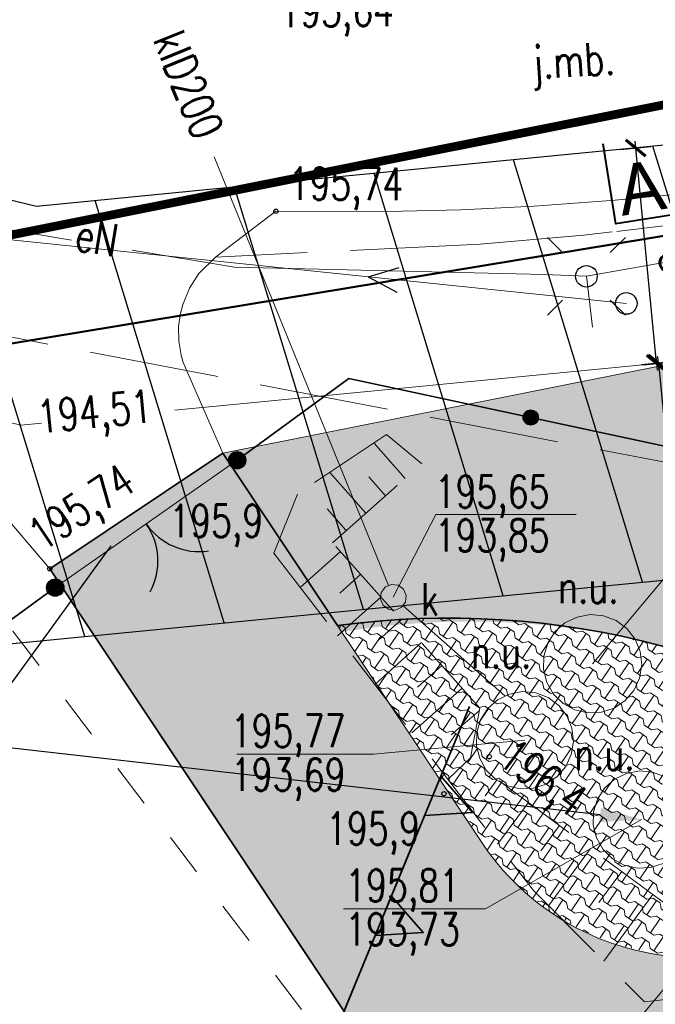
# Model space of a CAD drawing. Header units: centimetres. Extents: x 7405971 to 7406611, y 5745066 to 5745352.
# Tile 8 of 20: x 7406023 to 7406037, y 5745286 to 5745308. Entities that reach past the tile are written whole.
import ezdxf
from ezdxf import colors
from ezdxf.entities.mleader import LeaderData, LeaderLine
from ezdxf.enums import TextEntityAlignment as Align
from ezdxf.math import Vec2, Vec3

# ---------------------------------------------------------------- set-up
doc = ezdxf.new("R2010")
doc.units = ezdxf.units.CM
doc.header["$LTSCALE"] = 2
doc.header["$MEASUREMENT"] = 0
for name, pattern in [('0', [1.5, 1, -0.5]), ('1053', [2, 1.5, -0.5]), ('2', [2, 1.5, -0.5]), ('2217', [2, 1.5, -0.5]), ('2218', [1, 0.5, -0.5]), ('3901', [0]), ('5102', [0]), ('DOT2', [3.175, 0, -3.175]), ('PHANTOM2', [1.25, 0.625, -0.125, 0.125, -0.125, 0.125, -0.125])]:
    doc.linetypes.add(name, pattern=pattern)
for name, color, linetype, lineweight in [('A-TEREN', 7, 'Continuous', 13), ('PROJ_RZĘDNE', 7, 'Continuous', 25), ('TEREN', 250, 'Continuous', 13), ('ZJAZD', 10, 'Continuous', 9)]:
    doc.layers.add(name, color=color, linetype=linetype, lineweight=lineweight)
for name, color, linetype in [('BRAMA', 42, 'Continuous'), ('DZIALKI', 98, 'Continuous'), ('ENERGIA', 10, 'Continuous'), ('ENERGIA-OPIS', 10, 'Continuous'), ('GAZ', 50, 'Continuous'), ('GAZ-OPIS', 7, 'Continuous'), ('JEZDNIA', 7, '1053'), ('JEZDNIA-OPIS', 7, '2'), ('KANALIZACJA', 36, 'Continuous'), ('KANALIZACJA-OPIS', 38, 'Continuous'), ('KONTURY', 98, '2217'), ('LATARNIE', 1, 'Continuous'), ('MDCP_nowa', 7, 'Continuous'), ('MPZP', 70, 'Continuous'), ('PLOT', 48, '3901'), ('PROJ_RZEDNE', 7, 'Continuous'), ('RZEDNE', 7, 'Continuous'), ('SKARPA', 201, 'Continuous'), ('SLUPY', 1, 'Continuous'), ('STUDZIENKA', 98, 'Continuous'), ('UZYTKI', 98, '2218'), ('WASY-ENERGIA', 1, 'Continuous'), ('WLAZ_OKRAGLY', 42, 'Continuous')]:
    doc.layers.add(name, color=color, linetype=linetype)
doc.styles.add('0.9 mm', font='arial.ttf', dxfattribs={"height": 1.45})
doc.styles.add('RomanS', font='romans.shx', dxfattribs={"width": 0.75})
doc.styles.get("Standard").update_dxf_attribs({"font": 'ic-simplex.shx', "width": 0.8})
doc.styles.add('STYL1', font='SIMPLEX.SHX', dxfattribs={"width": 0.8})
doc.styles.add('STYL_ARIAL', font='simplex', dxfattribs={"width": 0.75, "oblique": 0.1})
doc.dimstyles.new('Mapa500', dxfattribs={"dimtxt": 0.9, "dimasz": 0.006999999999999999, "dimexe": 0.3, "dimexo": 0, "dimgap": 0.3, "dimtad": 1, "dimrnd": 0.01, "dimzin": 9, "dimtxsty": 'RomanS', "dimblk": 'ZASIECZKA POMOCNICZA', "dimcen": 0.25, "dimclrd": 3, "dimclre": 256, "dimclrt": 256, "dimadec": 0, "dimazin": 2, "dimtp": 5, "dimtfac": 1, "dimtofl": 0, "dimtmove": 0, "dimatfit": 3, "dimfxl": 1, "dimtolj": 1, "dimtzin": 0, "dimlwe": 5, "dimarcsym": 0})

# ---------------------------------------------------------------- blocks, each defined once
blk = doc.blocks.new('*U15')
at = {"color": 70, "lineweight": 35}
for points in [[(1.738124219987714, -5.300596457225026e-05), (2.230745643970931, 0.9998787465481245), (2.723089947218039, -0.0001894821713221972)], [(4.738124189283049, -0.0004686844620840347), (5.23074561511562, 0.9994630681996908), (5.723089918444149, -0.0006051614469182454)], [(0, 0), (9.280399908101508, 5.595524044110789e-14)], [(2.999999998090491, 2.486899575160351e-14), (12.280399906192, 8.08242361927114e-14)], [(5.999999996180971, 4.174438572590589e-14), (15.28039990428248, 9.325873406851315e-14)]]:
    blk.add_lwpolyline(points, dxfattribs=at)
blk = doc.blocks.new('ZASIECZKA POMOCNICZA')
for p, q in [((0, 50), (0, -50)), ((-22.5, 0), (22.5, 0))]:
    blk.add_line(p, q)
at = {"const_width": 10}
blk.add_lwpolyline([(-30.0520382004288, -30.0520382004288), (30.0520382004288, 30.0520382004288)], dxfattribs=at)
blk = doc.blocks.new('*D76')
at = {"layer": 'MPZP', "linetype": 'DOT2', "lineweight": 5}
for p, q in [((7406037.219370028, 5745305.48210384), (7406036.707431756, 5745305.43224823)), ((7406037.704000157, 5745300.505718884), (7406037.192061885, 5745300.455863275))]:
    blk.add_line(p, q, dxfattribs=at)
at = {"layer": 'MPZP', "color": 3, "lineweight": -2}
blk.add_line((7406037.489970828, 5745300.491908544), (7406037.006697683, 5745305.45435942), dxfattribs=at)
at = {"layer": 'MPZP', "color": 3, "lineweight": -2, "xscale": 0.006999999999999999, "yscale": 0.006999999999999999, "zscale": 0.006999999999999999}
for p, rotation in [((7406037.006019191, 5745305.461326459), 95.56226570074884), ((7406037.49064932, 5745300.484941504), 275.5622657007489)]:
    blk.add_blockref('ZASIECZKA POMOCNICZA', p, dxfattribs=dict(at, rotation=rotation))
at = {"layer": 'MPZP', "insert": (7406038.017068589, 5745302.817195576), "char_height": 0.9, "attachment_point": 5, "rotation": 275.56226570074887, "style": 'RomanS'}
blk.add_mtext('\\A1;5', dxfattribs=at)
blk = doc.blocks.new('*D77')
at = {"layer": 'MPZP', "linetype": 'DOT2', "lineweight": 5}
for p, q in [((7406037.531941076, 5745300.488962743), (7406037.830528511, 5745300.518040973)), ((7406038.016585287, 5745295.512433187), (7406038.315172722, 5745295.541511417))]:
    blk.add_line(p, q, dxfattribs=at)
at = {"layer": 'MPZP', "color": 3, "lineweight": -2}
blk.add_line((7406037.532619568, 5745300.481995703), (7406038.015906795, 5745295.519400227), dxfattribs=at)
at = {"layer": 'MPZP', "color": 3, "lineweight": -2, "xscale": 0.006999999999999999, "yscale": 0.006999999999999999, "zscale": 0.006999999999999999}
for p, rotation in [((7406037.531941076, 5745300.488962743), 95.56226569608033), ((7406038.016585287, 5745295.512433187), 275.5622656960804)]:
    blk.add_blockref('ZASIECZKA POMOCNICZA', p, dxfattribs=dict(at, rotation=rotation))
at = {"layer": 'MPZP', "insert": (7406038.52073177, 5745298.07339354), "char_height": 0.9, "attachment_point": 5, "rotation": 275.5622656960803, "style": 'RomanS'}
blk.add_mtext('\\A1;5', dxfattribs=at)
blk = doc.blocks.new('OTOB')
at = {"color": 0}
for centre, start, end in [((-1.5, 0), 0, 63.26058), ((1.5, 0), 116.73942, 180)]:
    blk.add_arc(centre, 1.5, start, end, dxfattribs=at)
blk = doc.blocks.new('KOGR')
at = {"color": 0}
for radius in [0.2, 0.18, 0.16, 0.14, 0.12, 0.1, 0.08, 0.06, 0.04, 0.02]:
    blk.add_circle((0, 0), radius, dxfattribs=at)
blk = doc.blocks.new('SUPP')
at = {"color": 0}
blk.add_circle((0, 0), 0.25, dxfattribs=at)
blk = doc.blocks.new('SUEO')
at = {"color": 0}
for p, q in [((-0.9, 0.9), (-0.55, 0.55)), ((0.9, 0.9), (0.55, 0.55)), ((-0.9, -0.9), (-0.55, -0.55)), ((0.9, -0.9), (0.55, -0.55))]:
    blk.add_line(p, q, dxfattribs=at)
blk.add_circle((0, 0), 0.25, dxfattribs=at)
blk = doc.blocks.new('OTRS')
at = {"color": 0}
blk.add_circle((0, 0), 0.05, dxfattribs=at)
blk = doc.blocks.new('A$7E8815FB1995')
at = {"layer": 'BRAMA', "color": 7, "lineweight": 18}
blk.add_line((-76.41199999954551, -4.696000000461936), (-72.20700000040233, -1.752000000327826), dxfattribs=at)
at = {"layer": 'DZIALKI', "color": 7, "lineweight": 18}
blk.add_line((-83.45999999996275, 2.25), (-53.50999999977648, 8.21999999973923), dxfattribs=at)
at = {"layer": 'ENERGIA', "color": 1, "lineweight": 18}
for p, q in [((-76.03440000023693, 3.334999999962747), (-79.32299999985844, 3.883799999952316)), ((-72.2652000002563, 2.706100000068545), (-74.63140000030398, 3.100899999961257)), ((-61.32540000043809, 2.992300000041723), (-64.13339999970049, 2.496700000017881)), ((-65.1058999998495, 2.535500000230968), (-72.2652000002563, 2.706100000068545)), ((-64.13339999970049, 2.496700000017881), (-65.1058999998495, 2.535500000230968)), ((-64.13339999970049, 2.496700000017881), (-63.99340000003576, 1.324599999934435))]:
    blk.add_line(p, q, dxfattribs=at)
at = {"layer": 'GAZ', "color": 56, "lineweight": 18}
for p, q in [((-101.6198000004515, 4.941700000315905), (-77.19799999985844, -0.9456000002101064)), ((-73.64450000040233, -0.5994999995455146), (-61.43470000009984, 0.5895999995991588)), ((-77.19799999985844, -0.9456000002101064), (-76.72680000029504, -0.8996999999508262))]:
    blk.add_line(p, q, dxfattribs=at)
at = {"layer": 'JEZDNIA', "color": 7, "linetype": '2', "lineweight": 18}
for p, q in [((-61.57459999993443, 4.443300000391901), (-63.4663000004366, 4.255699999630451)), ((-65.34040000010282, 4.118200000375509), (-67.02560000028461, 4.034599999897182)), ((-63.4663000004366, 4.255699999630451), (-65.34040000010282, 4.118200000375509)), ((-71.30999999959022, 4), (-72.70999999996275, 2.940000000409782)), ((-68.7402999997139, 3.991399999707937), (-71.30999999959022, 4)), ((-67.02560000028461, 4.034599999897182), (-68.7402999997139, 3.991399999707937)), ((-60.45449999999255, 3.891999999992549), (-63.53699999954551, 3.520600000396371)), ((-76.54000000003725, -4.259999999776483), (-83.26999999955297, 3.629999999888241)), ((-64.20000000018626, 3.450000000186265), (-66.58949999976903, 3.239500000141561)), ((-63.53699999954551, 3.520600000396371), (-64.20000000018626, 3.450000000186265)), ((-66.58949999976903, 3.239500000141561), (-72.70999999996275, 2.940000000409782)), ((-72.70999999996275, 2.940000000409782), (-73.09020000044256, 2.560300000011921)), ((-73.09020000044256, 2.560300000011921), (-73.30999999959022, 2.21999999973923)), ((-73.30999999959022, 2.21999999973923), (-73.4711999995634, 1.824099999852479)), ((-73.4711999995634, 1.824099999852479), (-73.52770000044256, 1.598199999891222)), ((-73.52770000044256, 1.598199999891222), (-73.56070000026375, 1.333599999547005)), ((-73.56070000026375, 1.333599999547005), (-73.55379999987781, 1.002199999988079)), ((-73.55379999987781, 1.002199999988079), (-73.498399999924, 0.6721999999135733)), ((-73.498399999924, 0.6721999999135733), (-73.45100000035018, 0.5061999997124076)), ((-73.45100000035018, 0.5061999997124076), (-72.54000000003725, -1.589999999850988)), ((-72.54000000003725, -1.589999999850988), (-76.54000000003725, -4.259999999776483))]:
    blk.add_line(p, q, dxfattribs=at)
at = {"layer": 'KANALIZACJA', "color": 34, "lineweight": 18}
for p, q in [((-72.74129999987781, 5.257799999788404), (-68.70600000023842, -4.649500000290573)), ((-68.37860000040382, -5.110000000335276), (-66.01609999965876, -7.191899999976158))]:
    blk.add_line(p, q, dxfattribs=at)
at = {"layer": 'KANALIZACJA-OPIS', "color": 34, "lineweight": 18}
for p, q in [((-68.59659999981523, -4.917899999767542), (-67.61359999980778, -3.003200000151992)), ((-67.61359999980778, -3.003200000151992), (-64.36940000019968, -3.003200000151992)), ((-63.99370000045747, -6.456600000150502), (-62.36149999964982, -4.510200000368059)), ((-65.55840000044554, -8.222000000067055), (-69.05659999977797, -8.54700000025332)), ((-69.05659999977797, -8.54700000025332), (-72.21690000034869, -8.54700000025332)), ((-62.85690000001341, -10.05539999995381), (-66.46349999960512, -12.1156000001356)), ((-63.44969999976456, -15.28849999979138), (-60.45160000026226, -11.71059999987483)), ((-66.46349999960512, -12.1156000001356), (-69.75200000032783, -12.1156000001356))]:
    blk.add_line(p, q, dxfattribs=at)
at = {"layer": 'KONTURY', "color": 3, "linetype": '2217', "lineweight": 18}
blk.add_line((-83.45999999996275, 2.25), (-55.12000000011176, -3.179999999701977), dxfattribs=at)
at = {"layer": 'PLOT', "color": 7, "linetype": '3901', "lineweight": 35}
for p, q in [((-72.20700000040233, -1.752000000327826), (-69.62600000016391, 0.1380000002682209)), ((-69.62600000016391, 0.1380000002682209), (-58.61600000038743, -2.228000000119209)), ((-88.13100000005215, -13.17100000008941), (-76.41199999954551, -4.696000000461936))]:
    blk.add_line(p, q, dxfattribs=at)
at = {"layer": 'PLOT', "color": 7}
for radius in [0.175, 0.1575, 0.14, 0.1225, 0.105, 0.0875, 0.07, 0.0525, 0.035]:
    blk.add_circle((-65.4210000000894, -0.765599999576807), radius, dxfattribs=at)
at = {"layer": 'SKARPA', "color": 7, "linetype": '0', "lineweight": 18}
for p, q in [((-68.75540000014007, -1.155299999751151), (-70.80960000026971, -2.535400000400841)), ((-70.00480000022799, -3.658800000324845), (-67.93859999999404, -1.833300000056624)), ((-70.80960000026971, -2.535400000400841), (-71.3617000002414, -3.896300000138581)), ((-66.59850000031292, -7.47829999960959), (-70.00480000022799, -3.658800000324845)), ((-71.3617000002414, -3.896300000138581), (-65.35960000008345, -11.69579999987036)), ((-66.82320000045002, -8.665900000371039), (-66.59850000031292, -7.47829999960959)), ((-59.71059999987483, -13.91050000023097), (-66.82320000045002, -8.665900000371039)), ((-65.35960000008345, -11.69579999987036), (-62.79189999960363, -14.2636000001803)), ((-62.79189999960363, -14.2636000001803), (-59.71059999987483, -13.91050000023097))]:
    blk.add_line(p, q, dxfattribs=at)
at = {"layer": 'SKARPA', "color": 7, "lineweight": 18}
for p, q in [((-68.32249999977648, -2.172500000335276), (-69.04769999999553, -1.351700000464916)), ((-67.93859999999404, -1.833300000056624), (-68.75540000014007, -1.155299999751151)), ((-69.2296000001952, -2.973899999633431), (-70.0612000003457, -2.032599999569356)), ((-68.77610000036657, -2.573200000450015), (-69.16530000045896, -2.132699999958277)), ((-69.68310000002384, -3.37459999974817), (-70.12550000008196, -2.873800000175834)), ((-69.82160000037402, -3.864199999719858), (-70.74959999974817, -4.691700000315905)), ((-69.35280000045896, -4.389899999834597), (-69.83579999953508, -4.820700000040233)), ((-68.88389999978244, -4.915699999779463), (-69.88810000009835, -5.811200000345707)), ((-68.41500000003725, -5.441499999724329), (-68.93609999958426, -5.906200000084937)), ((-67.94610000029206, -5.967199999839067), (-69.02649999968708, -6.930800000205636)), ((-67.47719999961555, -6.492999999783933), (-68.03650000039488, -6.99170000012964)), ((-67.00829999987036, -7.018699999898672), (-68.16500000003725, -8.050300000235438)), ((-66.61349999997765, -7.542299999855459), (-67.25769999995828, -8.098899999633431)), ((-66.8082999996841, -8.620900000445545), (-67.31900000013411, -9.111399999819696)), ((-66.19400000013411, -9.129900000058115), (-66.47300000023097, -9.508200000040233)), ((-65.47439999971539, -9.660500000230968), (-66.18470000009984, -10.62370000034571)), ((-64.75480000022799, -10.19099999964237), (-65.18609999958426, -10.77589999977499)), ((-64.03529999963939, -10.72159999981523), (-65.01080000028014, -12.04459999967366)), ((-63.31570000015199, -11.25219999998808), (-63.84360000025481, -11.96810000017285)), ((-62.59609999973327, -11.78280000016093), (-63.73209999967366, -13.32340000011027))]:
    blk.add_line(p, q, dxfattribs=at)
at = {"layer": 'STUDZIENKA', "color": 7, "lineweight": 18}
for p, q in [((-64.62880000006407, -5.511199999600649), (-64.35010000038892, -5.374900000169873)), ((-64.35010000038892, -5.374900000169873), (-64.04509999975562, -5.318799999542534)), ((-64.04509999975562, -5.318799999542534), (-63.73620000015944, -5.347199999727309)), ((-63.73620000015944, -5.347199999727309), (-63.44639999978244, -5.457799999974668)), ((-63.44639999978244, -5.457799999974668), (-63.1972000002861, -5.642500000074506)), ((-64.86029999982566, -5.717600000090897), (-64.62880000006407, -5.511199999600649)), ((-63.1972000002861, -5.642500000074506), (-63.00710000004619, -5.887500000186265)), ((-65.02749999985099, -5.978799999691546), (-64.86029999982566, -5.717600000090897)), ((-63.00710000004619, -5.887500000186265), (-62.8902000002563, -6.174800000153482)), ((-65.11809999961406, -6.275399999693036), (-65.02749999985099, -5.978799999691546)), ((-65.1253000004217, -6.585500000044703), (-65.11809999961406, -6.275399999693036)), ((-62.8902000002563, -6.174800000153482), (-62.85510000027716, -6.483000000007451)), ((-65.04860000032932, -6.885999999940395), (-65.1253000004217, -6.585500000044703)), ((-62.85510000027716, -6.483000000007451), (-62.90440000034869, -6.789200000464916)), ((-62.90440000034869, -6.789200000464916), (-63.03450000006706, -7.07079999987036)), ((-64.89360000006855, -7.154699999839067), (-65.04860000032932, -6.885999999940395)), ((-66.18570000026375, -7.288099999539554), (-65.91050000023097, -7.153500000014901)), ((-65.91050000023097, -7.153500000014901), (-65.60910000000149, -7.098100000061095)), ((-65.60910000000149, -7.098100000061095), (-65.30399999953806, -7.12609999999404)), ((-65.30399999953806, -7.12609999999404), (-65.01779999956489, -7.235399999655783)), ((-65.01779999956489, -7.235399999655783), (-64.77170000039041, -7.417799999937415)), ((-64.6719000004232, -7.371600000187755), (-64.89360000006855, -7.154699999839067)), ((-63.03450000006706, -7.07079999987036), (-63.23579999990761, -7.306800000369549)), ((-66.57959999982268, -7.75), (-66.41440000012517, -7.49199999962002)), ((-66.41440000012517, -7.49199999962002), (-66.18570000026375, -7.288099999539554)), ((-64.77170000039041, -7.417799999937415), (-64.58389999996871, -7.659900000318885)), ((-64.39989999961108, -7.520600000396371), (-64.6719000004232, -7.371600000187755)), ((-63.49330000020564, -7.479700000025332), (-63.7878999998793, -7.576799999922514)), ((-63.23579999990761, -7.306800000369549), (-63.49330000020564, -7.479700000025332)), ((-64.58389999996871, -7.659900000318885), (-64.46839999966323, -7.943699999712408)), ((-64.09769999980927, -7.590800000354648), (-64.39989999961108, -7.520600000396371)), ((-63.7878999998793, -7.576799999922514), (-64.09769999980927, -7.590800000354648)), ((-66.66909999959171, -8.042999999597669), (-66.57959999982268, -7.75)), ((-64.46839999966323, -7.943699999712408), (-64.43369999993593, -8.248100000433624)), ((-66.6761999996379, -8.349299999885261), (-66.66909999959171, -8.042999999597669)), ((-66.6003999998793, -8.646200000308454), (-66.6761999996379, -8.349299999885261)), ((-64.43369999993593, -8.248100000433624), (-64.48240000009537, -8.550499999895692)), ((-64.48240000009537, -8.550499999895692), (-64.61099999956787, -8.828700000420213)), ((-66.44730000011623, -8.911600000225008), (-66.6003999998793, -8.646200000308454)), ((-64.61099999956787, -8.828700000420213), (-64.80979999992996, -9.06180000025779)), ((-66.22829999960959, -9.125799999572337), (-66.44730000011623, -8.911600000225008)), ((-64.80979999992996, -9.06180000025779), (-65.064100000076, -9.232599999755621)), ((-63.48419999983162, -9.121500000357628), (-63.20899999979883, -8.986899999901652)), ((-63.20899999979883, -8.986899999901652), (-62.90759999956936, -8.931499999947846)), ((-62.90759999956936, -8.931499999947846), (-62.60250000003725, -8.95949999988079)), ((-62.60250000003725, -8.95949999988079), (-62.31630000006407, -9.068799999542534)), ((-65.95959999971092, -9.273000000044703), (-66.22829999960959, -9.125799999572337)), ((-65.66119999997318, -9.342299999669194), (-65.95959999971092, -9.273000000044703)), ((-65.064100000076, -9.232599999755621), (-65.35510000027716, -9.328499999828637)), ((-63.87810000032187, -9.583399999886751), (-63.71289999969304, -9.325400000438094)), ((-63.71289999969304, -9.325400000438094), (-63.48419999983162, -9.121500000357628)), ((-65.35510000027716, -9.328499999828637), (-65.66119999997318, -9.342299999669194)), ((-63.9676000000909, -9.876400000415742), (-63.87810000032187, -9.583399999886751)), ((-63.97470000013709, -10.18269999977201), (-63.9676000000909, -9.876400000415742)), ((-63.89890000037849, -10.47960000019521), (-63.97470000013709, -10.18269999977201)), ((-63.7457999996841, -10.74500000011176), (-63.89890000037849, -10.47960000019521)), ((-63.52680000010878, -10.95920000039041), (-63.7457999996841, -10.74500000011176)), ((-63.25810000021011, -11.10639999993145), (-63.52680000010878, -10.95920000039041)), ((-62.95969999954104, -11.17569999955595), (-63.25810000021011, -11.10639999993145)), ((-62.36259999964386, -11.06599999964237), (-62.65359999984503, -11.16189999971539)), ((-62.65359999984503, -11.16189999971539), (-62.95969999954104, -11.17569999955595))]:
    blk.add_line(p, q, dxfattribs=at)
at = {"layer": 'UZYTKI', "color": 86, "linetype": '2218', "lineweight": 18}
blk.add_line((-83.45999999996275, 2.25), (-33.13999999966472, -63.66000000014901), dxfattribs=at)
at = {"layer": 'WASY-ENERGIA', "color": 1, "linetype": '5102', "lineweight": 0}
blk.add_line((-63.20999999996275, 1.870000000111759), (-90.25999999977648, 4.660000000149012), dxfattribs=at)
at = {"layer": 'WASY-ENERGIA', "color": 1}
for q in [(-68.45959999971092, 2.700000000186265), (-68.51850000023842, 2.128999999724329)]:
    blk.add_line((-69.17829999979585, 2.485600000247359), q, dxfattribs=at)
at = {"layer": 'WLAZ_OKRAGLY', "color": 7, "lineweight": 18}
for p, q in [((-68.87440000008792, -4.80460000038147), (-68.78050000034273, -4.680900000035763)), ((-68.78050000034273, -4.680900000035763), (-68.63729999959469, -4.620699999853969)), ((-68.63729999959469, -4.620699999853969), (-68.48330000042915, -4.640100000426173)), ((-68.48330000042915, -4.640100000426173), (-68.35960000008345, -4.734000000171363)), ((-68.35960000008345, -4.734000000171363), (-68.29939999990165, -4.877199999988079)), ((-68.8937999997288, -4.958599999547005), (-68.87440000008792, -4.80460000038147)), ((-68.833599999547, -5.101800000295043), (-68.8937999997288, -4.958599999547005)), ((-68.29939999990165, -4.877199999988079), (-68.31879999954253, -5.031200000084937)), ((-68.70990000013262, -5.195700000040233), (-68.833599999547, -5.101800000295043)), ((-68.55590000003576, -5.215099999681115), (-68.70990000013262, -5.195700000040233)), ((-68.41270000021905, -5.154900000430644), (-68.55590000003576, -5.215099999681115)), ((-68.31879999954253, -5.031200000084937), (-68.41270000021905, -5.154900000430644))]:
    blk.add_line(p, q, dxfattribs=at)
at = {"layer": 'BRAMA', "color": 7}
for p in [(-72.20700000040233, -1.752000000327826), (-76.41199999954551, -4.696000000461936)]:
    blk.add_blockref('KOGR', p, dxfattribs=at)
at = {"layer": 'BRAMA', "color": 7, "rotation": 214.9966799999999}
blk.add_blockref('OTOB', (-74.30950000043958, -3.224000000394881), dxfattribs=at)
at = {"layer": 'LATARNIE', "color": 7}
blk.add_blockref('SUEO', (-64.13339999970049, 2.496700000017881), dxfattribs=at)
at = {"layer": 'RZEDNE', "color": 7}
for p in [(-71.30999999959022, 4), (-72.20700000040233, -1.752000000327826), (-76.54000000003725, -4.259999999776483), (-66.37799999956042, -8.601999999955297), (-67.42700000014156, -9.457999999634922)]:
    blk.add_blockref('OTRS', p, dxfattribs=at)
at = {"layer": 'SLUPY', "color": 7}
blk.add_blockref('SUPP', (-63.20999999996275, 1.870000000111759), dxfattribs=at)
at = {"layer": 'ENERGIA-OPIS', "color": 1, "style": 'STYL_ARIAL', "width": 0.7499999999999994}
blk.add_text('eN', height=0.75, rotation=350.5266, dxfattribs=at).set_placement((-75.86299999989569, 3.841799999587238), align=Align.TOP_LEFT)
at = {"layer": 'GAZ-OPIS', "color": 56, "style": 'STYL_ARIAL', "width": 0.7500000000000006}
blk.add_text('194,51', height=0.75, rotation=5.562299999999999, dxfattribs=at).set_placement((-76.86050000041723, -0.3799000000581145), align=Align.TOP_LEFT)
at = {"layer": 'JEZDNIA-OPIS', "color": 7, "style": 'STYL_ARIAL', "width": 0.75}
blk.add_text('j.mb.', height=0.75, rotation=3.3625, dxfattribs=at).set_placement((-65.4047999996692, 7.80449999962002), align=Align.TOP_LEFT)
at = {"layer": 'KANALIZACJA-OPIS', "color": 34, "style": 'STYL_ARIAL', "width": 0.7499999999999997}
blk.add_text('klD200', height=0.7500000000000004, rotation=292.1616, dxfattribs=at).set_placement((-73.33299999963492, 6.927099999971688), align=Align.MIDDLE_CENTER)
at = {"layer": 'KANALIZACJA-OPIS', "color": 34, "style": 'STYL_ARIAL', "width": 0.75}
for s, p in [('195,65', (-67.6386000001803, -2.851400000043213)), ('193,85', (-67.6386000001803, -3.863900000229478)), ('195,77', (-72.35309999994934, -8.378700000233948)), ('193,69', (-72.35309999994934, -9.391200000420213)), ('195,81', (-69.70779999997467, -11.95050000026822)), ('193,73', (-69.70779999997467, -12.96300000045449))]:
    blk.add_text(s, height=0.75, dxfattribs=at).set_placement(p)
for s, p in [('k', (-67.75150000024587, -4.967899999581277)), ('n.u.', (-64.08779999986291, -4.677400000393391)), ('n.u.', (-66.10529999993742, -6.178399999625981)), ('n.u.', (-63.71659999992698, -8.534900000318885))]:
    blk.add_text(s, height=0.75, dxfattribs=at).set_placement(p, align=Align.MIDDLE_CENTER)
at = {"layer": 'RZEDNE', "color": 7, "style": 'STYL_ARIAL'}
for s, height, rotation, width, p in [('195,64', 0.7500000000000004, 0.5936, 0.7499999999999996, (-71.22800000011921, 8.028699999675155)), ('195,74', 0.75, 359.8082, 0.75, (-71.01759999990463, 4.04009999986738)), ('195,74', 0.7499999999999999, 33.7231, 0.7500000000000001, (-76.57799999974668, -4.067900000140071)), ('196,4', 0.75, 323.5961, 0.7500000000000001, (-66.35580000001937, -8.924499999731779))]:
    blk.add_text(s, height=height, rotation=rotation, dxfattribs=dict(at, width=width)).set_placement(p, align=Align.BOTTOM_LEFT)
at = {"layer": 'RZEDNE', "color": 7, "style": 'STYL_ARIAL', "width": 0.75}
for p in [(-73.77400000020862, -3.753499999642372), (-70.15010000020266, -10.85940000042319)]:
    blk.add_text('195,9', height=0.75, dxfattribs=at).set_placement(p, align=Align.BOTTOM_LEFT)

msp = doc.modelspace()

# ---------------------------------------------------------------- hatches: boundary and pattern name
at = {"layer": 'A-TEREN', "linetype": 'Continuous', "lineweight": 5, "transparency": 33554482}
h = msp.add_hatch(dxfattribs=at)
h.set_pattern_fill('FINETTA', color=8, scale=0.1, angle=326)
h.set_pattern_definition([(326, (7406023.377096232, 5745247.036039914), (0.4164691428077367, 0.08095340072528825), [0.2, -0.4]), (326, (7406023.681726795, 5745246.9511858), (0.4164691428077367, 0.08095340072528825), [0.2, -0.4]), (415.9999999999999, (7406023.45999999, 5745246.980120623), (-0.08095340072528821, 0.4164691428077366), [0.4, -0.2]), (371, (7406023.542903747, 5745246.924201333), (-0.08095340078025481, 0.4164691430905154), [0.141421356, -0.2828427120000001]), (461, (7406023.377096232, 5745247.036039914), (-0.4164691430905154, -0.08095340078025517), [0.141421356, -0.2828427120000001])])
edge = h.paths.add_edge_path()
edge.add_line((7406023.45999999, 5745295.740000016), (7406036.71755741, 5745275.820371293))
edge.add_arc((7406031.773979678, 5745272.420218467), 6.000000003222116, -34.063211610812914, 34.51987905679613, ccw=False)
edge.add_line((7406036.744500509, 5745269.059575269), (7406033.918485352, 5745264.925559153))
edge.add_line((7406033.918485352, 5745264.925559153), (7406059.79610354, 5745246.980120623))
edge.add_line((7406059.79610354, 5745246.980120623), (7406068.233088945, 5745259.168085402))
edge.add_line((7406068.233088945, 5745259.168085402), (7406064.804437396, 5745261.541531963))
edge.add_line((7406064.804437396, 5745261.541531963), (7406063.893556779, 5745260.22568509))
edge.add_line((7406063.893556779, 5745260.22568509), (7406058.878301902, 5745263.698035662))
edge.add_line((7406058.878301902, 5745263.698035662), (7406051.769999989, 5745268.970000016))
edge.add_line((7406051.769999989, 5745268.970000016), (7406055.70169999, 5745274.721100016))
edge.add_line((7406055.70169999, 5745274.721100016), (7406045.420007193, 5745281.749907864))
edge.add_line((7406045.420007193, 5745281.749907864), (7406049.207390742, 5745287.290067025))
edge.add_line((7406049.207390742, 5745287.290067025), (7406044.27399481, 5745290.705156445))
edge.add_line((7406044.27399481, 5745290.705156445), (7406043.372223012, 5745289.38605085))
edge.add_arc((7406038.419539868, 5745292.772926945), 6.000000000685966, 214.7918814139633, 325.6338558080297, ccw=False)
edge.add_line((7406033.492159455, 5745289.349343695), (7406032.677852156, 5745290.570612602))
edge.add_line((7406032.677852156, 5745290.570612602), (7406027.459999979, 5745298.410000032))
edge.add_line((7406027.459999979, 5745298.410000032), (7406023.45999999, 5745295.740000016))
h = msp.add_hatch(dxfattribs=at)
h.set_pattern_fill('FINETTA', color=8, scale=0.1, angle=326)
h.set_pattern_definition([(326, (7406030.020470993, 5745286.841663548), (0.4164691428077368, 0.08095340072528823), [0.2, -0.4]), (326, (7406030.325101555, 5745286.756809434), (0.4164691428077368, 0.08095340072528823), [0.2, -0.4]), (55.99999999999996, (7406030.10337475, 5745286.785744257), (-0.08095340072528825, 0.4164691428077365), [0.4, -0.2]), (10.99999999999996, (7406030.186278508, 5745286.729824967), (-0.08095340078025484, 0.4164691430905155), [0.141421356, -0.2828427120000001]), (101, (7406030.020470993, 5745286.841663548), (-0.4164691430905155, -0.08095340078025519), [0.141421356, -0.2828427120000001])])
h.paths.add_polyline_path([(7406030.10337475, 5745294.438549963, -0.1994293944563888), (7406044.324783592, 5745290.676910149), (7406044.265463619, 5745290.717973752), (7406043.363691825, 5745289.398868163, -0.5252453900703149), (7406033.483628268, 5745289.362161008), (7406032.669320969, 5745290.583429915)])
at = {"layer": 'MPZP', "lineweight": -3, "ltscale": 0.1}
h = msp.add_hatch(dxfattribs=at)
h.set_pattern_fill('ANSI31', color=256, angle=242, style=0)
h.set_pattern_definition([(287, (0, 0), (3.036267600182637, 0.928280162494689), [])])
h.paths.add_polyline_path([(7406023.15530735, 5745304.112461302), (7406012.410713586, 5745306.702632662), (7406011.483636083, 5745296.639656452), (7406022.448692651, 5745293.996338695), (7406048.404706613, 5745296.524090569), (7406060.26097504, 5745298.774697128), (7406048.515000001, 5745306.84), (7406046.984693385, 5745306.433109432)])

# ---------------------------------------------------------------- linework, layer by layer
at = {"layer": 'A-TEREN', "color": 252, "linetype": 'Continuous', "lineweight": 5, "transparency": 33554483}
msp.add_lwpolyline([(7406044.080694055, 5745301.723039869), (7406027.45999999, 5745298.410000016), (7406023.45999999, 5745295.740000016), (7406036.863580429, 5745275.602239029)], dxfattribs=at)
at = {"layer": 'MPZP'}
msp.add_lwpolyline([(7406012.410713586, 5745306.702632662), (7406011.483636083, 5745296.639656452), (7406022.448692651, 5745293.996338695), (7406048.404706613, 5745296.524090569), (7406060.26097504, 5745298.774697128), (7406048.648594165, 5745306.74895805), (7406046.984693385, 5745306.433109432), (7406028.489662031, 5745304.631952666), (7406023.15530735, 5745304.112461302), (7406012.410713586, 5745306.702632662)], dxfattribs=at)
at = {"layer": 'MPZP', "lineweight": 50}
msp.add_lwpolyline([(7406012.01, 5745302.37), (7406019.581376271, 5745300.451481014), (7406050.406427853, 5745305.533781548), (7406050.414453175, 5745305.545557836)], dxfattribs=at)
at = {"layer": 'TEREN', "color": 6, "linetype": 'PHANTOM2', "ltscale": 5, "true_color": 0xff0fff}
msp.add_lwpolyline([(7406012.099999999, 5745303.37, 0.2, 0.2, 0), (7406016.539999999, 5745302.25, 0.2, 0.2, 0), (7406046.489999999, 5745308.22, 0.2, 0.2, 0), (7406155.406198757, 5745234.224405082, 0.2, 0.2, 0)], format="xyseb", dxfattribs=at)

# ---------------------------------------------------------------- block references
at = {"layer": 'MPZP', "color": 80, "rotation": 247.6224213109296}
msp.add_blockref('*U15', (7406033.162082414, 5745292.555600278), dxfattribs=at)

# ---------------------------------------------------------------- texts
at = {"layer": 'PROJ_RZĘDNE', "color": 140, "style": '0.9 mm', "text_generation_flag": 2}
msp.add_text('A', height=1.16, rotation=1089.278529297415, dxfattribs=at).set_placement((7406037.755383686, 5745304.066452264, 61.23999999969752))

# ---------------------------------------------------------------- dimensions: what is measured, and where the dimension line sits
at = {"layer": 'MPZP'}
for base, p1, p2, angle, picture, middle in [((7406037.006019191, 5745305.461326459), (7406037.704000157, 5745300.505718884), (7406037.219370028, 5745305.48210384), 95.5622656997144, '*D76', (7406037.2706, 5745302.7445)), ((7406038.016585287, 5745295.512433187), (7406037.531941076, 5745300.488962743), (7406038.016585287, 5745295.512433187), 275.5622656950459, '*D77', (7406037.774263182, 5745298.000697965))]:
    dim = msp.add_linear_dim(base=base, p1=p1, p2=p2, angle=angle, dimstyle='Mapa500', override={"dimtxt": 0.9}, dxfattribs=at)
    dim.commit()
    dim.dimension.update_dxf_attribs({"geometry": picture, "text_midpoint": middle, "dimtype": 161})

# ---------------------------------------------------------------- next in the draw order: leaders
at = {"layer": 'ZJAZD'}
ml = msp.add_multileader_mtext('Standard', dxfattribs=at)
ml.set_content('{\\W0.6;Projektowana lokalizacja zjazdu}', color=256, style='STYL1')
ml.set_leader_properties()
ml.build(insert=Vec2(0, 0))
ml.multileader.update_dxf_attribs({"has_text_frame": 1, "text_left_attachment_type": 6, "text_right_attachment_type": 6, "dogleg_length": 0.1, "arrow_head_size": 1})
ctx = ml.context
ctx.base_point, ctx.char_height, ctx.arrow_head_size, ctx.landing_gap_size, ctx.plane_origin = Vec3(7406006.106804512, 5745327.634408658), 1.2, 1, 0.8, Vec3(7456659.683330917, 5700634.874279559)
ctx.left_attachment, ctx.right_attachment, ctx.text_align_type = 6, 6, 2
notes = []
notes.append((ctx, [(0, (1, 1, 0), (7406025.108404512, 5745327.634408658), (-1, 0), 0.1, [(0, [(7406043.94765, 5745305.2827)], 0, [])])]))
ctx.mtext.insert, ctx.mtext.width, ctx.mtext.alignment, ctx.mtext.line_spacing_factor, ctx.mtext.flow_direction = Vec3(7406024.208404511, 5745329.230408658), 30.03052232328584, 3, 0.8, 5
ctx.mtext.has_bg_fill, ctx.mtext.bg_color, ctx.mtext.bg_scale_factor, ctx.mtext.bg_transparency, ctx.mtext.use_window_bg_color = 1, -1027028792, 1.5, 0, 1
for ctx, leaders in notes:
    for number, flags, end, landing, length, lines in leaders:
        leader = LeaderData()
        leader.index, (leader.has_last_leader_line, leader.has_dogleg_vector, leader.attachment_direction) = number, flags
        leader.last_leader_point, leader.dogleg_vector, leader.dogleg_length = Vec3(end), Vec3(landing), length
        for number, points, colour, breaks in lines:
            line = LeaderLine()
            line.index, line.vertices, line.color, line.breaks = number, Vec3.list(points), colors.encode_raw_color(colour), breaks
            leader.lines.append(line)
        ctx.leaders.append(leader)

# ---------------------------------------------------------------- next in the draw order: linework, layer by layer
at = {"layer": 'PROJ_RZĘDNE', "color": 140, "lineweight": 40, "elevation": 61.23999999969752}
msp.add_lwpolyline([(7406038.101990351, 5745303.957707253), (7406036.548576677, 5745303.70886414), (7406036.257185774, 5745305.559157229)], dxfattribs=at)

# ---------------------------------------------------------------- next in the draw order: block references
at = {"layer": 'MDCP_nowa'}
msp.add_blockref('A$7E8815FB1995', (7406100, 5745300), dxfattribs=at)

# ---------------------------------------------------------------- next in the draw order: leaders
at = {"layer": 'ZJAZD'}
ml = msp.add_multileader_mtext('Standard', dxfattribs=at)
ml.set_content('{\\W0.6;Nieczynne zbiorniki na popłuczyny\\Pprzeznaczone do likwidacji}', color=256, style='STYL1')
ml.set_leader_properties()
ml.build(insert=Vec2(0, 0))
ml.multileader.update_dxf_attribs({"has_text_frame": 1, "text_left_attachment_type": 6, "text_right_attachment_type": 6, "dogleg_length": 0.1, "arrow_head_size": 1})
ctx = ml.context
ctx.base_point, ctx.char_height, ctx.arrow_head_size, ctx.landing_gap_size, ctx.plane_origin = Vec3(7405984.14164044, 5745293.633904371), 1.2, 1, 0.8, Vec3(7456639.206879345, 5700600.873775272)
ctx.left_attachment, ctx.right_attachment, ctx.text_align_type = 6, 6, 2
notes = []
notes.append((ctx, [(0, (1, 1, 0), (7406004.63195294, 5745293.633904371), (-1, 0), 0.1, [(0, [(7406037.177287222, 5745289.938883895)], 0, [])])]))
ctx.mtext.insert, ctx.mtext.width, ctx.mtext.alignment, ctx.mtext.line_spacing_factor, ctx.mtext.flow_direction = Vec3(7406003.731952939, 5745295.229904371), 30.03052232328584, 3, 0.8, 5
ctx.mtext.has_bg_fill, ctx.mtext.bg_color, ctx.mtext.bg_scale_factor, ctx.mtext.bg_transparency, ctx.mtext.use_window_bg_color = 1, -1027028792, 1.5, 0, 1
for ctx, leaders in notes:
    for number, flags, end, landing, length, lines in leaders:
        leader = LeaderData()
        leader.index, (leader.has_last_leader_line, leader.has_dogleg_vector, leader.attachment_direction) = number, flags
        leader.last_leader_point, leader.dogleg_vector, leader.dogleg_length = Vec3(end), Vec3(landing), length
        for number, points, colour, breaks in lines:
            line = LeaderLine()
            line.index, line.vertices, line.color, line.breaks = number, Vec3.list(points), colors.encode_raw_color(colour), breaks
            leader.lines.append(line)
        ctx.leaders.append(leader)

# ---------------------------------------------------------------- next in the draw order: hatches: boundary and pattern name
at = {"layer": 'A-TEREN', "linetype": 'Continuous', "lineweight": 5, "transparency": 33554483}
h = msp.add_hatch(dxfattribs=at)
h.set_pattern_fill('AR-CONC', color=252, scale=0.01, angle=354.0000000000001)
h.set_pattern_definition([(404, (0, 0), (1.795205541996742, -0.3489525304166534), [0.1905, -2.0955]), (709, (0, 0), (-0.1507890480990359, 1.936938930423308), [0.1524, -1.6764]), (454.451, (0.1495999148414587, -0.02907924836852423), (1.64442213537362, 1.587977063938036), [0.1619, -1.7809]), (400.1842, (0.05310045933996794, 0.5052171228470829), (2.65199421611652, -0.7014749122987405), [0.28575, -3.14325]), (450.6356, (0.2740998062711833, 0.4467611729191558), (2.619667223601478, 2.212546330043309), [0.24285, -2.67135]), (705.1840000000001, (0.05310045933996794, 0.5052171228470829), (2.619670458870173, 2.21254158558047), [0.2286, -2.5146]), (375.0000000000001, (0.2924339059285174, 0.3523626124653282), (1.400946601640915, -1.175533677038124), [0.1905, -2.0955]), (680, (0.2924339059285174, 0.3523626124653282), (0.8071635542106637, 1.767188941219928), [0.1524, -1.6764]), (425.4514, (0.4091787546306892, 0.2544018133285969), (2.208106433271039, 0.5916597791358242), [0.1619, -1.7809]), (391.5, (0, 0), (0.1191009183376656, 0.8376899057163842), [0, -1.65608, 0, -1.7018, 0, -1.68275]), (361.5, (0, 0), (0.7692533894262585, 0.9264721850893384), [0, -0.97028, 0, -1.61798, 0, -0.6413500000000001]), (321.5, (-0.5633170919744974, 0.05920701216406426), (1.342489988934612, -0.1987043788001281), [0, -0.635, 0, -1.9812, 0, -2.6289]), (311.5, (-0.8159256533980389, 0.08575724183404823), (1.499755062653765, 0.09803486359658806), [0, -0.8255, 0, -1.31572, 0, -1.8669])])
h.paths.add_polyline_path([(7406037.765902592, 5745272.108995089, -0.04124157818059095), (7406037.626363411, 5745271.097492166, 0.04262239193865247)])
edge = h.paths.add_edge_path(flags=16)
edge.add_arc((7406077.021164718, 5745225.750990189), 4.742195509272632, 0, 360)
h.paths.add_polyline_path([(7406055.7017, 5745274.7211), (7406051.77, 5745268.97), (7406059.691380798, 5745263.291354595), (7406059.618257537, 5745263.185721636), (7406060.190245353, 5745262.78970144), (7406063.893762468, 5745260.225982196), (7406064.804437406, 5745261.541531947), (7406068.233088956, 5745259.168085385), (7406075.230216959, 5745269.276049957), (7406067.52602872, 5745274.609190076), (7406067.451072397, 5745274.501485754), (7406049.18, 5745287.25), (7406045.420007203, 5745281.749907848)])
h.paths.add_polyline_path([(7406075.544590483, 5745252.160823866), (7406082.784456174, 5745262.619444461), (7406107.631902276, 5745245.419071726), (7406100.392036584, 5745234.960451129)])
edge = h.paths.add_edge_path()
edge.add_line((7406049.873179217, 5745305.44586183), (7406041.681687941, 5745304.09528435))
edge.add_line((7406041.681687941, 5745304.09528435), (7406044.080694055, 5745301.723039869))
edge.add_line((7406044.080694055, 5745301.723039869), (7406027.45999999, 5745298.410000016))
edge.add_line((7406027.45999999, 5745298.410000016), (7406030.210866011, 5745294.277053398))
edge.add_arc((7406033.166688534, 5745276.489410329), 18.03155935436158, 54.922624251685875, 99.43478851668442, ccw=False)
edge.add_line((7406043.529103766, 5745291.246018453), (7406044.27399482, 5745290.705156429))
edge.add_line((7406044.27399482, 5745290.705156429), (7406049.207390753, 5745287.29006701))
edge.add_line((7406049.207390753, 5745287.29006701), (7406045.420007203, 5745281.749907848))
edge.add_line((7406045.420007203, 5745281.749907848), (7406055.7017, 5745274.7211))
edge.add_line((7406055.7017, 5745274.7211), (7406051.77, 5745268.97))
edge.add_line((7406051.77, 5745268.97), (7406058.878301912, 5745263.698035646))
edge.add_line((7406058.878301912, 5745263.698035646), (7406063.893556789, 5745260.225685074))
edge.add_line((7406063.893556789, 5745260.225685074), (7406064.804437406, 5745261.541531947))
edge.add_line((7406064.804437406, 5745261.541531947), (7406068.233088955, 5745259.168085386))
edge.add_line((7406068.233088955, 5745259.168085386), (7406059.79610355, 5745246.980120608))
edge.add_line((7406059.79610355, 5745246.980120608), (7406033.918531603, 5745264.925626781))
edge.add_line((7406033.918531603, 5745264.925626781), (7406032.676041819, 5745263.10812109))
edge.add_line((7406032.676041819, 5745263.10812109), (7406081.64426657, 5745188.572557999))
edge.add_line((7406081.64426657, 5745188.572557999), (7406101.70271565, 5745201.750517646))
edge.add_line((7406101.70271565, 5745201.750517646), (7406114.233936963, 5745219.829935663))
edge.add_line((7406114.233936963, 5745219.829935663), (7406116.859735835, 5745223.560866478))
edge.add_line((7406116.859735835, 5745223.560866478), (7406100.392036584, 5745234.960451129))
edge.add_line((7406100.392036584, 5745234.960451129), (7406107.631902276, 5745245.419071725))
edge.add_line((7406107.631902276, 5745245.419071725), (7406124.097489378, 5745234.016435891))
edge.add_line((7406124.097489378, 5745234.016435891), (7406125.533535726, 5745235.826084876))
edge.add_line((7406125.533535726, 5745235.826084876), (7406115.32, 5745251.62))
edge.add_line((7406115.32, 5745251.62), (7406105.462, 5745258.288))
edge.add_line((7406105.462, 5745258.288), (7406089.071, 5745271.462))
edge.add_line((7406089.071, 5745271.462), (7406082.698, 5745276.857))
edge.add_line((7406082.698, 5745276.857), (7406082.638861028, 5745279.701487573))
edge.add_line((7406082.638861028, 5745279.701487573), (7406048.94627434, 5745302.692906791))
edge.add_arc((7406053.944018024, 5745302.542713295), 5.00000000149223, 144.5051549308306, 178.2786503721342, ccw=False)

# ---------------------------------------------------------------- next in the draw order: linework, layer by layer
at = {"layer": 'A-TEREN', "color": 7, "linetype": 'Continuous', "lineweight": 35, "transparency": 33554483}
for p, q in [((7406027.459999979, 5745298.410000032), (7406023.45999999, 5745295.740000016)), ((7406030.111905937, 5745294.42573265), (7406027.459999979, 5745298.410000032)), ((7406023.45999999, 5745295.740000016), (7406036.71755741, 5745275.820371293))]:
    msp.add_line(p, q, dxfattribs=at)
at = {"layer": 'A-TEREN', "color": 252, "linetype": 'Continuous', "lineweight": 5, "transparency": 33554483}
msp.add_lwpolyline([(7406023.46, 5745295.74), (7406036.71755742, 5745275.820371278, -0.3085148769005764), (7406036.74450052, 5745269.059575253), (7406033.918485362, 5745264.925559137), (7406059.79610355, 5745246.980120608), (7406068.233088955, 5745259.168085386), (7406064.804437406, 5745261.541531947), (7406063.893556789, 5745260.225685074), (7406058.878301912, 5745263.698035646), (7406051.77, 5745268.97), (7406055.7017, 5745274.7211), (7406045.420007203, 5745281.749907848), (7406049.207390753, 5745287.29006701), (7406044.27399482, 5745290.705156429), (7406043.372737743, 5745289.386803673, -0.5288327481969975), (7406033.492159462, 5745289.349343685), (7406032.677852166, 5745290.570612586), (7406027.45999999, 5745298.410000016), (7406023.46, 5745295.74)], format="xyb", dxfattribs=at)
at = {"layer": 'A-TEREN', "color": 7, "linetype": 'Continuous', "lineweight": 35, "transparency": 33554483}
msp.add_lwpolyline([(7406023.46, 5745295.74), (7406036.71755742, 5745275.820371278, -0.3085148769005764), (7406036.74450052, 5745269.059575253), (7406033.918485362, 5745264.925559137), (7406059.79610355, 5745246.980120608), (7406068.233088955, 5745259.168085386), (7406064.804437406, 5745261.541531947), (7406063.893556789, 5745260.225685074), (7406058.878301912, 5745263.698035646), (7406051.77, 5745268.97), (7406055.7017, 5745274.7211), (7406045.420007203, 5745281.749907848), (7406049.207390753, 5745287.29006701), (7406044.27399482, 5745290.705156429), (7406044.333314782, 5745290.664092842, 0.1994293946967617), (7406030.111905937, 5745294.42573265), (7406030.111905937, 5745294.42573265), (7406027.45999999, 5745298.410000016), (7406023.46, 5745295.74)], format="xyb", dxfattribs=at)
at = {"layer": 'PROJ_RZEDNE', "color": 7}
msp.add_lwpolyline([(7406027.459992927, 5745298.410010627), (7406030.111905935, 5745294.42573265)], dxfattribs=at)

# ---------------------------------------------------------------- next in the draw order: leaders
ml = msp.add_multileader_mtext('Standard', dxfattribs=at)
ml.set_content('', color=7)
ml.set_leader_properties()
ml.build(insert=Vec2(0, 0))
ml.multileader.update_dxf_attribs({"text_right_attachment_type": 6, "dogleg_length": 0.36, "arrow_head_size": 1})
ctx = ml.context
ctx.base_point, ctx.char_height, ctx.arrow_head_size, ctx.landing_gap_size, ctx.plane_origin = Vec3(7406008.04740502, 5745278.179751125), 0.18, 1, 0.09, Vec3(7406030.298208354, 5745285.543936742)
ctx.right_attachment = 6
notes = []
notes.append((ctx, [(0, (1, 1, 0), (7406011.623364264, 5745278.053751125), (-1, 0), 3.395959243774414, [(0, [(7406025.459999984, 5745297.075000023)], 0, [])])]))
ctx.mtext.insert, ctx.mtext.flow_direction = Vec3(7406008.13740502, 5745278.269751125), 5
for ctx, leaders in notes:
    for number, flags, end, landing, length, lines in leaders:
        leader = LeaderData()
        leader.index, (leader.has_last_leader_line, leader.has_dogleg_vector, leader.attachment_direction) = number, flags
        leader.last_leader_point, leader.dogleg_vector, leader.dogleg_length = Vec3(end), Vec3(landing), length
        for number, points, colour, breaks in lines:
            line = LeaderLine()
            line.index, line.vertices, line.color, line.breaks = number, Vec3.list(points), colors.encode_raw_color(colour), breaks
            leader.lines.append(line)
        ctx.leaders.append(leader)

doc.saveas('drawing.dxf')
